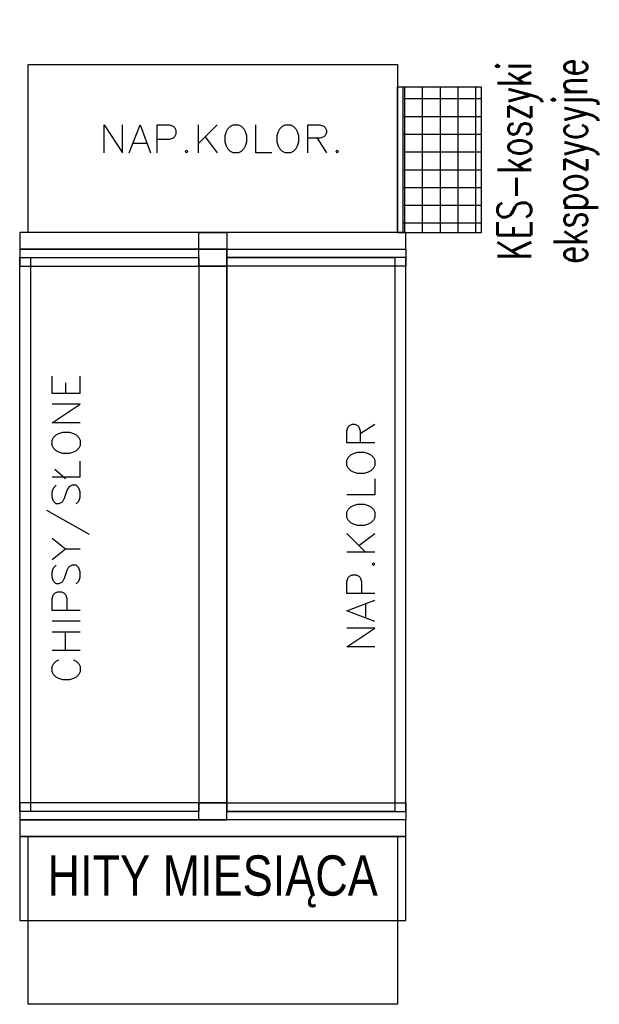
# Model space of a CAD drawing. Header units: centimetres. Extents: x 4120 to 19220, y -7417 to 180.
# Tile 84 of 223: x 11757 to 11861, y -5266 to -5090. Entities that reach past the tile are written whole.
import ezdxf

# ---------------------------------------------------------------- set-up
doc = ezdxf.new("R2010")
doc.units = ezdxf.units.CM
doc.layers.add('A_Wyposażenie', color=8, linetype='Continuous')
doc.styles.add('JACEK_07', font='SIMPLEX.SHX', dxfattribs={"width": 0.7})
doc.styles.add('RomanS', font='romans.shx')

# ---------------------------------------------------------------- blocks, each defined once
blk = doc.blocks.new('wyposażenie blok')
at = {"layer": 'A_Wyposażenie'}
h = blk.add_hatch(dxfattribs=at)
h.set_pattern_fill('ANSI37', color=8, angle=135)
h.set_pattern_definition([(180, (21205.0418, -26639.8328), (-2e-15, -3.175), []), (270, (21205.0418, -26639.8328), (3.175, -2e-15), [])])
h.paths.add_polyline_path([(522.2, -1177.5), (522.2, -1151.5), (508.2, -1151.5), (508.2, -1177.5)])
at = {"layer": 'A_Wyposażenie', "color": 8}
for p, q in [((507.2, -1177.5), (507.2, -1151.5)), ((508.2, -1177.5), (508.2, -1151.5)), ((508.2, -1177.5), (508.2, -1151.5))]:
    blk.add_line(p, q, dxfattribs=at)
for points in [[(507.2, -1177.5), (441.2, -1177.5), (441.2, -1147.5), (507.2, -1147.5)], [(507.2, -1177.5), (522.2, -1177.5), (522.2, -1151.5), (507.2, -1151.5)], [(508.7, -1177.5), (439.7, -1177.5), (439.7, -1180.5), (508.7, -1180.5)], [(471.7, -1180.5), (471.7, -1177.5), (476.7, -1177.5), (476.7, -1180.5)], [(476.7, -1180.5), (439.7, -1180.5), (439.7, -1183.5), (476.7, -1183.5), (476.7, -1180.5)], [(476.7, -1180.5), (476.7, -1183.5), (471.7, -1183.5), (471.7, -1180.5)], [(471.7, -1180.5), (508.7, -1180.5), (508.7, -1183.5), (471.7, -1183.5), (471.7, -1180.5)], [(471.7, -1182), (471.7, -1281), (441.7, -1281), (441.7, -1182)], [(506.7, -1182), (506.7, -1281), (476.7, -1281), (476.7, -1182)], [(476.7, -1279.5), (439.7, -1279.5), (439.7, -1282.5), (476.7, -1282.5), (476.7, -1279.5)], [(471.7, -1279.5), (508.7, -1279.5), (508.7, -1282.5), (471.7, -1282.5), (471.7, -1279.5)], [(439.7, -1285.5), (508.7, -1285.5), (508.7, -1282.5), (439.7, -1282.5)], [(439.7, -1285.5), (439.7, -1300.5), (508.7, -1300.5), (508.7, -1285.5)], [(441.2, -1285.5), (507.2, -1285.5), (507.2, -1315.5), (441.2, -1315.5)]]:
    blk.add_lwpolyline(points, close=True, dxfattribs=at)
for points in [[(454.76, -1163.25), (454.76, -1158.25), (458.09, -1163.25), (458.09, -1158.25)], [(459.28, -1163.25), (461.19, -1158.25), (463.09, -1163.25)], [(464.28, -1163.25), (464.28, -1158.25), (466.42, -1158.25), (467.14, -1158.49), (467.38, -1158.73), (467.61, -1159.21), (467.61, -1159.92), (467.38, -1160.4), (467.14, -1160.63), (466.42, -1160.87), (464.28, -1160.87)], [(471.66, -1163.25), (471.66, -1158.25)], [(471.66, -1161.59), (475, -1158.25)], [(477.85, -1158.25), (478.81, -1158.25), (479.28, -1158.49), (479.76, -1158.97), (480, -1159.44), (480.23, -1160.16), (480.23, -1161.35), (480, -1162.06), (479.76, -1162.54), (479.28, -1163.01), (478.81, -1163.25), (477.85, -1163.25), (477.38, -1163.01), (476.9, -1162.54), (476.66, -1162.06), (476.42, -1161.35), (476.42, -1160.16), (476.66, -1159.44), (476.9, -1158.97), (477.38, -1158.49), (477.85, -1158.25)], [(484.76, -1163.25), (481.9, -1163.25), (481.9, -1158.25)], [(487.14, -1158.25), (488.09, -1158.25), (488.57, -1158.49), (489.04, -1158.97), (489.28, -1159.44), (489.52, -1160.16), (489.52, -1161.35), (489.28, -1162.06), (489.04, -1162.54), (488.57, -1163.01), (488.09, -1163.25), (487.14, -1163.25), (486.66, -1163.01), (486.19, -1162.54), (485.95, -1162.06), (485.71, -1161.35), (485.71, -1160.16), (485.95, -1159.44), (486.19, -1158.97), (486.66, -1158.49), (487.14, -1158.25)], [(491.19, -1163.25), (491.19, -1158.25), (493.33, -1158.25), (494.04, -1158.49), (494.28, -1158.73), (494.52, -1159.21), (494.52, -1159.68), (494.28, -1160.16), (494.04, -1160.4), (493.33, -1160.63), (491.19, -1160.63)], [(462.38, -1161.59), (460, -1161.59)], [(472.85, -1160.4), (475, -1163.25)], [(492.85, -1160.63), (494.52, -1163.25)], [(469.52, -1162.78), (469.76, -1163.01), (469.52, -1163.25), (469.28, -1163.01), (469.52, -1162.78)], [(496.42, -1162.78), (496.66, -1163.01), (496.42, -1163.25), (496.19, -1163.01), (496.42, -1162.78)], [(471.7, -1182), (471.7, -1281), (439.7, -1281), (439.7, -1182), (471.7, -1182)], [(476.7, -1182), (476.7, -1281), (508.7, -1281), (508.7, -1182), (476.7, -1182)], [(450.49, -1206.28), (445.49, -1206.28), (445.49, -1203.19)], [(450.49, -1206.28), (450.49, -1203.19)], [(447.87, -1204.38), (447.87, -1206.28)], [(450.49, -1211.52), (445.49, -1211.52), (450.49, -1208.19), (445.49, -1208.19)], [(503.17, -1215.14), (498.17, -1215.14), (498.17, -1212.99), (498.41, -1212.28), (498.65, -1212.04), (499.12, -1211.8), (499.6, -1211.8), (500.07, -1212.04), (500.31, -1212.28), (500.55, -1212.99), (500.55, -1215.14)], [(500.55, -1213.47), (503.17, -1211.8)], [(445.49, -1215.57), (445.49, -1214.62), (445.73, -1214.14), (446.21, -1213.66), (446.68, -1213.42), (447.4, -1213.19), (448.59, -1213.19), (449.3, -1213.42), (449.78, -1213.66), (450.26, -1214.14), (450.49, -1214.62), (450.49, -1215.57), (450.26, -1216.04), (449.78, -1216.52), (449.3, -1216.76), (448.59, -1217), (447.4, -1217), (446.68, -1216.76), (446.21, -1216.52), (445.73, -1216.04), (445.49, -1215.57)], [(498.17, -1219.18), (498.17, -1218.23), (498.41, -1217.75), (498.88, -1217.28), (499.36, -1217.04), (500.07, -1216.8), (501.26, -1216.8), (501.98, -1217.04), (502.45, -1217.28), (502.93, -1217.75), (503.17, -1218.23), (503.17, -1219.18), (502.93, -1219.66), (502.45, -1220.14), (501.98, -1220.37), (501.26, -1220.61), (500.07, -1220.61), (499.36, -1220.37), (498.88, -1220.14), (498.41, -1219.66), (498.17, -1219.18)], [(445.97, -1219.85), (447.87, -1221.52)], [(450.49, -1221.28), (450.49, -1218.42)], [(450.49, -1221.28), (445.49, -1221.28)], [(503.17, -1221.56), (503.17, -1224.42), (498.17, -1224.42)], [(449.78, -1226.04), (450.26, -1225.57), (450.49, -1224.85), (450.49, -1223.9), (450.26, -1223.19), (449.78, -1222.71), (449.07, -1222.71), (448.59, -1222.95), (448.35, -1223.19), (448.11, -1223.66), (447.64, -1225.09), (447.4, -1225.57), (447.16, -1225.81), (446.68, -1226.04), (446.21, -1226.04), (445.73, -1225.57), (445.49, -1224.85), (445.49, -1223.9), (445.73, -1223.19), (446.21, -1222.71)], [(498.17, -1228.47), (498.17, -1227.52), (498.41, -1227.04), (498.88, -1226.56), (499.36, -1226.33), (500.07, -1226.09), (501.26, -1226.09), (501.98, -1226.33), (502.45, -1226.56), (502.93, -1227.04), (503.17, -1227.52), (503.17, -1228.47), (502.93, -1228.95), (502.45, -1229.42), (501.98, -1229.66), (501.26, -1229.9), (500.07, -1229.9), (499.36, -1229.66), (498.88, -1229.42), (498.41, -1228.95), (498.17, -1228.47)], [(452.16, -1231.52), (444.54, -1227.23)], [(447.87, -1234.14), (445.49, -1232.23)], [(501.5, -1234.66), (498.17, -1231.33)], [(500.31, -1233.47), (503.17, -1231.33)], [(450.49, -1234.14), (447.87, -1234.14), (445.49, -1236.04)], [(503.17, -1234.66), (498.17, -1234.66)], [(449.78, -1240.33), (450.26, -1239.85), (450.49, -1239.14), (450.49, -1238.19), (450.26, -1237.47), (449.78, -1237), (449.07, -1237), (448.59, -1237.23), (448.35, -1237.47), (448.11, -1237.95), (447.64, -1239.38), (447.4, -1239.85), (447.16, -1240.09), (446.68, -1240.33), (446.21, -1240.33), (445.73, -1239.85), (445.49, -1239.14), (445.49, -1238.19), (445.73, -1237.47), (446.21, -1237)], [(502.69, -1236.8), (502.93, -1236.56), (503.17, -1236.8), (502.93, -1237.04), (502.69, -1236.8)], [(503.17, -1242.04), (498.17, -1242.04), (498.17, -1239.9), (498.41, -1239.18), (498.65, -1238.95), (499.12, -1238.71), (499.84, -1238.71), (500.31, -1238.95), (500.55, -1239.18), (500.79, -1239.9), (500.79, -1242.04)], [(450.49, -1245.09), (445.49, -1245.09), (445.49, -1242.95), (445.73, -1242.23), (445.97, -1242), (446.45, -1241.76), (447.16, -1241.76), (447.64, -1242), (447.87, -1242.23), (448.11, -1242.95), (448.11, -1245.09)], [(503.17, -1247.04), (498.17, -1245.14), (503.17, -1243.23)], [(501.5, -1243.95), (501.5, -1246.33)], [(450.49, -1247), (445.49, -1247)], [(445.49, -1248.9), (450.49, -1248.9)], [(447.87, -1252.23), (447.87, -1248.9)], [(503.17, -1251.56), (498.17, -1251.56), (503.17, -1248.23), (498.17, -1248.23)], [(450.49, -1252.23), (445.49, -1252.23)], [(449.3, -1253.9), (449.78, -1254.14), (450.26, -1254.62), (450.49, -1255.09), (450.49, -1256.04), (450.26, -1256.52), (449.78, -1257), (449.3, -1257.23), (448.59, -1257.47), (447.4, -1257.47), (446.68, -1257.23), (446.21, -1257), (445.73, -1256.52), (445.49, -1256.04), (445.49, -1255.09), (445.73, -1254.62), (446.21, -1254.14), (446.68, -1253.9)]]:
    blk.add_lwpolyline(points, dxfattribs=at)
at = {"layer": 'A_Wyposażenie', "color": 8, "insert": (534.06, -1164.76), "char_height": 6, "width": 88, "attachment_point": 5, "rotation": 90, "style": 'JACEK_07'}
blk.add_mtext('KES-koszyki \\Pekspozycyjne', dxfattribs=at)
at = {"layer": 'A_Wyposażenie', "color": 8, "insert": (442.13, -1288.87), "char_height": 7.2, "width": 64.08, "attachment_point": 1, "style": 'RomanS'}
blk.add_mtext('\\pxqc;{\\fArial|b0|i0|c238|p34;\\W0.8;HITY MIESIĄCA}', dxfattribs=at)

msp = doc.modelspace()

# ---------------------------------------------------------------- block references
at = {"layer": 'A_Wyposażenie'}
msp.add_blockref('wyposażenie blok', (11317.58, -3950.23), dxfattribs=at)

doc.saveas('drawing.dxf')
